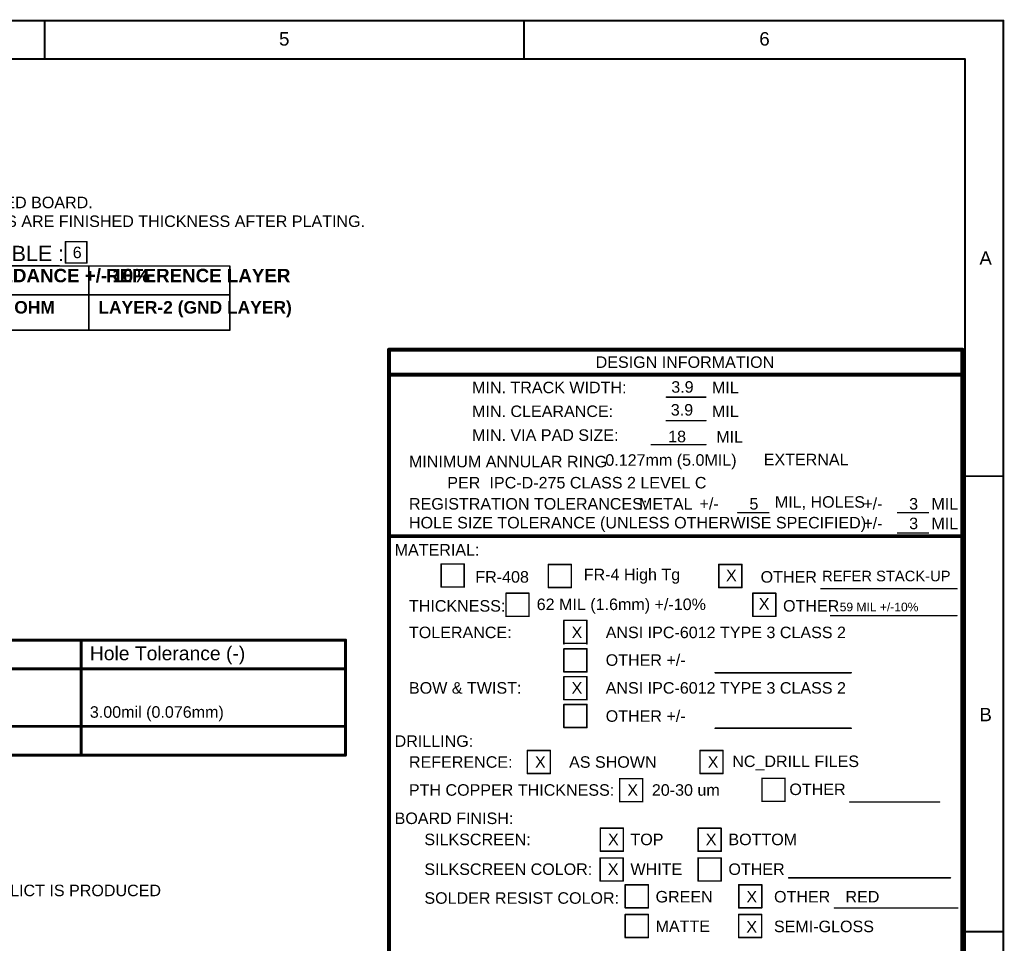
# Model space of a CAD drawing. Header units: inches. Extents: x -2.3 to 12.7, y -2.8 to 6.7.
# Tile 171 of 171: x 7.5 to 12.7, y 1.9 to 6.7. Entities that reach past the tile are written whole.
import ezdxf

# ---------------------------------------------------------------- set-up
doc = ezdxf.new("R2010")
doc.units = ezdxf.units.IN
doc.header["$MEASUREMENT"] = 0
for name, color, linetype in [('Drill Drawing', 1, 'Continuous'), ('M10 Fab Notes', 56, 'Continuous'), ('M12 Stackup', 56, 'Continuous')]:
    doc.layers.add(name, color=color, linetype=linetype)
doc.styles.add('Arial', font='txt', dxfattribs={"height": 0.2})
doc.styles.add('Arial_Bold', font='txt', dxfattribs={"height": 0.2})

msp = doc.modelspace()

# ---------------------------------------------------------------- linework, layer by layer
at = {"layer": 'Drill Drawing'}
for points in [[(-1.8977, 3.4438, 0.015, 0.015, 0), (9.2332, 3.4438, 0.015, 0.015, 0)], [(7.8546, 2.8438, 0.015, 0.015, 0), (7.8546, 3.4438, 0.015, 0.015, 0)], [(9.2332, 2.8438, 0.015, 0.015, 0), (9.2332, 3.4438, 0.015, 0.015, 0)], [(-1.8977, 3.2938, 0.015, 0.015, 0), (9.2332, 3.2938, 0.015, 0.015, 0)], [(-1.8977, 2.9938, 0.015, 0.015, 0), (9.2332, 2.9938, 0.015, 0.015, 0)], [(-1.8977, 2.8438, 0.015, 0.015, 0), (9.2332, 2.8438, 0.015, 0.015, 0)]]:
    msp.add_lwpolyline(points, format="xyseb", dxfattribs=at)
for points in [[(7.8508, 3.4438, 0.0075, 0.0075, 1), (7.8583, 3.4438, 0.0075, 0.0075, 1)], [(9.2294, 3.4438, 0.0075, 0.0075, 1), (9.2369, 3.4438, 0.0075, 0.0075, 1)], [(9.2294, 3.4438, 0.0075, 0.0075, 1), (9.2369, 3.4438, 0.0075, 0.0075, 1)], [(9.2294, 3.2938, 0.0075, 0.0075, 1), (9.2369, 3.2938, 0.0075, 0.0075, 1)], [(9.2294, 2.9938, 0.0075, 0.0075, 1), (9.2369, 2.9938, 0.0075, 0.0075, 1)], [(7.8508, 2.8438, 0.0075, 0.0075, 1), (7.8583, 2.8438, 0.0075, 0.0075, 1)], [(9.2294, 2.8438, 0.0075, 0.0075, 1), (9.2369, 2.8438, 0.0075, 0.0075, 1)], [(9.2294, 2.8438, 0.0075, 0.0075, 1), (9.2369, 2.8438, 0.0075, 0.0075, 1)]]:
    msp.add_lwpolyline(points, format="xyseb", close=True, dxfattribs=at)
at = {"layer": 'M10 Fab Notes'}
for points in [[(-2.3358, 6.6734, 0.01, 0.01, 0), (12.6642, 6.6734, 0.01, 0.01, 0)], [(7.6642, 6.4734, 0.01, 0.01, 0), (7.6642, 6.6734, 0.01, 0.01, 0)], [(10.1642, 6.4734, 0.01, 0.01, 0), (10.1642, 6.6734, 0.01, 0.01, 0)], [(12.6642, -2.8266, 0.01, 0.01, 0), (12.6642, 6.6734, 0.01, 0.01, 0)], [(-2.1358, 6.4734, 0.01, 0.01, 0), (12.4642, 6.4734, 0.01, 0.01, 0)], [(12.4642, -2.6266, 0.01, 0.01, 0), (12.4642, 6.4734, 0.01, 0.01, 0)], [(9.4597, 4.9581, 0.02, 0.02, 0), (12.4507, 4.9581, 0.02, 0.02, 0)], [(9.4597, -0.6221, 0.02, 0.02, 0), (9.4597, 4.9581, 0.02, 0.02, 0)], [(12.4507, -0.6221, 0.02, 0.02, 0), (12.4507, 4.9581, 0.02, 0.02, 0)], [(9.4597, 4.828, 0.02, 0.02, 0), (12.4507, 4.828, 0.02, 0.02, 0)], [(10.9067, 4.7108, 0.008, 0.008, 0), (11.1121, 4.7108, 0.008, 0.008, 0)], [(10.9067, 4.5877, 0.008, 0.008, 0), (11.1121, 4.5877, 0.008, 0.008, 0)], [(10.8281, 4.4626, 0.008, 0.008, 0), (11.1121, 4.4626, 0.008, 0.008, 0)], [(12.4642, 4.2984, 0.01, 0.01, 0), (12.6642, 4.2984, 0.01, 0.01, 0)], [(11.2797, 4.1081, 0.008, 0.008, 0), (11.4401, 4.1081, 0.008, 0.008, 0)], [(12.1127, 4.1081, 0.008, 0.008, 0), (12.2731, 4.1081, 0.008, 0.008, 0)], [(12.1127, 4.002, 0.008, 0.008, 0), (12.2731, 4.002, 0.008, 0.008, 0)], [(9.4597, 3.9853, 0.02, 0.02, 0), (12.4512, 3.9853, 0.02, 0.02, 0)], [(9.7322, 3.8402, 0.008, 0.008, 0), (9.8522, 3.8402, 0.008, 0.008, 0)], [(9.7322, 3.7202, 0.008, 0.008, 0), (9.7322, 3.8402, 0.008, 0.008, 0)], [(9.8522, 3.7202, 0.008, 0.008, 0), (9.8522, 3.8402, 0.008, 0.008, 0)], [(10.2912, 3.8379, 0.008, 0.008, 0), (10.4112, 3.8379, 0.008, 0.008, 0)], [(10.2912, 3.7179, 0.008, 0.008, 0), (10.2912, 3.8379, 0.008, 0.008, 0)], [(10.4112, 3.7179, 0.008, 0.008, 0), (10.4112, 3.8379, 0.008, 0.008, 0)], [(11.1802, 3.8379, 0.008, 0.008, 0), (11.3002, 3.8379, 0.008, 0.008, 0)], [(11.1802, 3.7179, 0.008, 0.008, 0), (11.1802, 3.8379, 0.008, 0.008, 0)], [(11.3002, 3.7179, 0.008, 0.008, 0), (11.3002, 3.8379, 0.008, 0.008, 0)], [(9.7322, 3.7202, 0.008, 0.008, 0), (9.8522, 3.7202, 0.008, 0.008, 0)], [(10.2912, 3.7179, 0.008, 0.008, 0), (10.4112, 3.7179, 0.008, 0.008, 0)], [(11.1802, 3.7179, 0.008, 0.008, 0), (11.3002, 3.7179, 0.008, 0.008, 0)], [(11.7132, 3.7116, 0.008, 0.008, 0), (12.4222, 3.7116, 0.008, 0.008, 0)], [(10.0702, 3.6879, 0.008, 0.008, 0), (10.1902, 3.6879, 0.008, 0.008, 0)], [(10.0702, 3.5679, 0.008, 0.008, 0), (10.0702, 3.6879, 0.008, 0.008, 0)], [(10.1902, 3.5679, 0.008, 0.008, 0), (10.1902, 3.6879, 0.008, 0.008, 0)], [(11.3572, 3.6879, 0.008, 0.008, 0), (11.4772, 3.6879, 0.008, 0.008, 0)], [(11.3572, 3.5679, 0.008, 0.008, 0), (11.3572, 3.6879, 0.008, 0.008, 0)], [(11.4772, 3.5679, 0.008, 0.008, 0), (11.4772, 3.6879, 0.008, 0.008, 0)], [(10.0702, 3.5679, 0.008, 0.008, 0), (10.1902, 3.5679, 0.008, 0.008, 0)], [(10.3722, 3.5467, 0.008, 0.008, 0), (10.4922, 3.5467, 0.008, 0.008, 0)], [(10.3722, 3.4238, 0.008, 0.008, 0), (10.3722, 3.5438, 0.008, 0.008, 0)], [(10.4922, 3.4238, 0.008, 0.008, 0), (10.4922, 3.5438, 0.008, 0.008, 0)], [(11.3572, 3.5679, 0.008, 0.008, 0), (11.4772, 3.5679, 0.008, 0.008, 0)], [(11.7632, 3.5713, 0.008, 0.008, 0), (12.4217, 3.5713, 0.008, 0.008, 0)], [(10.3722, 3.4267, 0.008, 0.008, 0), (10.4922, 3.4267, 0.008, 0.008, 0)], [(10.3722, 3.3979, 0.008, 0.008, 0), (10.4922, 3.3979, 0.008, 0.008, 0)], [(10.3722, 3.2779, 0.008, 0.008, 0), (10.3722, 3.3979, 0.008, 0.008, 0)], [(10.4922, 3.2779, 0.008, 0.008, 0), (10.4922, 3.3979, 0.008, 0.008, 0)], [(10.3722, 3.2779, 0.008, 0.008, 0), (10.4922, 3.2779, 0.008, 0.008, 0)], [(10.3722, 3.2529, 0.008, 0.008, 0), (10.4922, 3.2529, 0.008, 0.008, 0)], [(10.3722, 3.1329, 0.008, 0.008, 0), (10.3722, 3.2529, 0.008, 0.008, 0)], [(10.4922, 3.1329, 0.008, 0.008, 0), (10.4922, 3.2529, 0.008, 0.008, 0)], [(11.1612, 3.2735, 0.008, 0.008, 0), (11.8702, 3.2735, 0.008, 0.008, 0)], [(10.3722, 3.1329, 0.008, 0.008, 0), (10.4922, 3.1329, 0.008, 0.008, 0)], [(10.3722, 3.1079, 0.008, 0.008, 0), (10.4922, 3.1079, 0.008, 0.008, 0)], [(10.3722, 2.9879, 0.008, 0.008, 0), (10.3722, 3.1079, 0.008, 0.008, 0)], [(10.4922, 2.9879, 0.008, 0.008, 0), (10.4922, 3.1079, 0.008, 0.008, 0)], [(10.3722, 2.9879, 0.008, 0.008, 0), (10.4922, 2.9879, 0.008, 0.008, 0)], [(11.1612, 2.9841, 0.008, 0.008, 0), (11.8702, 2.9841, 0.008, 0.008, 0)], [(10.1812, 2.8679, 0.008, 0.008, 0), (10.3012, 2.8679, 0.008, 0.008, 0)], [(10.1812, 2.7479, 0.008, 0.008, 0), (10.1812, 2.8679, 0.008, 0.008, 0)], [(10.3012, 2.7479, 0.008, 0.008, 0), (10.3012, 2.8679, 0.008, 0.008, 0)], [(11.0822, 2.8679, 0.008, 0.008, 0), (11.2022, 2.8679, 0.008, 0.008, 0)], [(11.0822, 2.7479, 0.008, 0.008, 0), (11.0822, 2.8679, 0.008, 0.008, 0)], [(11.2022, 2.7479, 0.008, 0.008, 0), (11.2022, 2.8679, 0.008, 0.008, 0)], [(10.1812, 2.7479, 0.008, 0.008, 0), (10.3012, 2.7479, 0.008, 0.008, 0)], [(10.6629, 2.7212, 0.008, 0.008, 0), (10.7829, 2.7212, 0.008, 0.008, 0)], [(10.6629, 2.6012, 0.008, 0.008, 0), (10.6629, 2.7212, 0.008, 0.008, 0)], [(10.7829, 2.6012, 0.008, 0.008, 0), (10.7829, 2.7212, 0.008, 0.008, 0)], [(11.0822, 2.7479, 0.008, 0.008, 0), (11.2022, 2.7479, 0.008, 0.008, 0)], [(11.4052, 2.7229, 0.008, 0.008, 0), (11.5252, 2.7229, 0.008, 0.008, 0)], [(11.4052, 2.6029, 0.008, 0.008, 0), (11.4052, 2.7229, 0.008, 0.008, 0)], [(11.5252, 2.6029, 0.008, 0.008, 0), (11.5252, 2.7229, 0.008, 0.008, 0)], [(10.6629, 2.6012, 0.008, 0.008, 0), (10.7829, 2.6012, 0.008, 0.008, 0)], [(11.4052, 2.6029, 0.008, 0.008, 0), (11.5252, 2.6029, 0.008, 0.008, 0)], [(11.8632, 2.5996, 0.008, 0.008, 0), (12.3312, 2.5996, 0.008, 0.008, 0)], [(10.5622, 2.4629, 0.008, 0.008, 0), (10.6822, 2.4629, 0.008, 0.008, 0)], [(10.5622, 2.3429, 0.008, 0.008, 0), (10.5622, 2.4629, 0.008, 0.008, 0)], [(10.6822, 2.3429, 0.008, 0.008, 0), (10.6822, 2.4629, 0.008, 0.008, 0)], [(11.0722, 2.4629, 0.008, 0.008, 0), (11.1922, 2.4629, 0.008, 0.008, 0)], [(11.0722, 2.3429, 0.008, 0.008, 0), (11.0722, 2.4629, 0.008, 0.008, 0)], [(11.1922, 2.3429, 0.008, 0.008, 0), (11.1922, 2.4629, 0.008, 0.008, 0)], [(10.5612, 2.3079, 0.008, 0.008, 0), (10.6812, 2.3079, 0.008, 0.008, 0)], [(10.5612, 2.1879, 0.008, 0.008, 0), (10.5612, 2.3079, 0.008, 0.008, 0)], [(10.5622, 2.3429, 0.008, 0.008, 0), (10.6822, 2.3429, 0.008, 0.008, 0)], [(10.6812, 2.1879, 0.008, 0.008, 0), (10.6812, 2.3079, 0.008, 0.008, 0)], [(11.0722, 2.3429, 0.008, 0.008, 0), (11.1922, 2.3429, 0.008, 0.008, 0)], [(11.0722, 2.3079, 0.008, 0.008, 0), (11.1922, 2.3079, 0.008, 0.008, 0)], [(11.0722, 2.1879, 0.008, 0.008, 0), (11.0722, 2.3079, 0.008, 0.008, 0)], [(11.1922, 2.1879, 0.008, 0.008, 0), (11.1922, 2.3079, 0.008, 0.008, 0)], [(10.5612, 2.1879, 0.008, 0.008, 0), (10.6812, 2.1879, 0.008, 0.008, 0)], [(10.6922, 2.1679, 0.008, 0.008, 0), (10.8122, 2.1679, 0.008, 0.008, 0)], [(10.6922, 2.0479, 0.008, 0.008, 0), (10.6922, 2.1679, 0.008, 0.008, 0)], [(10.8122, 2.0479, 0.008, 0.008, 0), (10.8122, 2.1679, 0.008, 0.008, 0)], [(11.0722, 2.1879, 0.008, 0.008, 0), (11.1922, 2.1879, 0.008, 0.008, 0)], [(11.2842, 2.1679, 0.008, 0.008, 0), (11.4042, 2.1679, 0.008, 0.008, 0)], [(11.2842, 2.0479, 0.008, 0.008, 0), (11.2842, 2.1679, 0.008, 0.008, 0)], [(11.4042, 2.0479, 0.008, 0.008, 0), (11.4042, 2.1679, 0.008, 0.008, 0)], [(11.5452, 2.2042, 0.008, 0.008, 0), (12.3882, 2.2042, 0.008, 0.008, 0)], [(10.6922, 2.0479, 0.008, 0.008, 0), (10.8122, 2.0479, 0.008, 0.008, 0)], [(10.6922, 2.0129, 0.008, 0.008, 0), (10.8122, 2.0129, 0.008, 0.008, 0)], [(10.6922, 1.8929, 0.008, 0.008, 0), (10.6922, 2.0129, 0.008, 0.008, 0)], [(10.8122, 1.8929, 0.008, 0.008, 0), (10.8122, 2.0129, 0.008, 0.008, 0)], [(11.2837, 2.0129, 0.008, 0.008, 0), (11.4037, 2.0129, 0.008, 0.008, 0)], [(11.2837, 1.8929, 0.008, 0.008, 0), (11.2837, 2.0129, 0.008, 0.008, 0)], [(11.2842, 2.0479, 0.008, 0.008, 0), (11.4042, 2.0479, 0.008, 0.008, 0)], [(11.4037, 1.8929, 0.008, 0.008, 0), (11.4037, 2.0129, 0.008, 0.008, 0)], [(11.7832, 2.0469, 0.008, 0.008, 0), (12.4262, 2.0469, 0.008, 0.008, 0)], [(12.4642, 1.9234, 0.01, 0.01, 0), (12.6642, 1.9234, 0.01, 0.01, 0)], [(10.6922, 1.8929, 0.008, 0.008, 0), (10.8122, 1.8929, 0.008, 0.008, 0)], [(11.2837, 1.8929, 0.008, 0.008, 0), (11.4037, 1.8929, 0.008, 0.008, 0)]]:
    msp.add_lwpolyline(points, format="xyseb", dxfattribs=at)
for points in [[(7.6617, 6.6734, 0.005, 0.005, 1), (7.6667, 6.6734, 0.005, 0.005, 1)], [(10.1617, 6.6734, 0.005, 0.005, 1), (10.1667, 6.6734, 0.005, 0.005, 1)], [(12.6617, 6.6734, 0.005, 0.005, 1), (12.6667, 6.6734, 0.005, 0.005, 1)], [(12.6617, 6.6734, 0.005, 0.005, 1), (12.6667, 6.6734, 0.005, 0.005, 1)], [(7.6617, 6.4734, 0.005, 0.005, 1), (7.6667, 6.4734, 0.005, 0.005, 1)], [(10.1617, 6.4734, 0.005, 0.005, 1), (10.1667, 6.4734, 0.005, 0.005, 1)], [(12.4617, 6.4734, 0.005, 0.005, 1), (12.4667, 6.4734, 0.005, 0.005, 1)], [(12.4617, 6.4734, 0.005, 0.005, 1), (12.4667, 6.4734, 0.005, 0.005, 1)], [(9.4547, 4.9581, 0.01, 0.01, 1), (9.4647, 4.9581, 0.01, 0.01, 1)], [(9.4547, 4.9581, 0.01, 0.01, 1), (9.4647, 4.9581, 0.01, 0.01, 1)], [(12.4457, 4.9581, 0.01, 0.01, 1), (12.4557, 4.9581, 0.01, 0.01, 1)], [(12.4457, 4.9581, 0.01, 0.01, 1), (12.4557, 4.9581, 0.01, 0.01, 1)], [(9.4547, 4.828, 0.01, 0.01, 1), (9.4647, 4.828, 0.01, 0.01, 1)], [(12.4457, 4.828, 0.01, 0.01, 1), (12.4557, 4.828, 0.01, 0.01, 1)], [(10.9047, 4.7108, 0.004, 0.004, 1), (10.9087, 4.7108, 0.004, 0.004, 1)], [(11.1101, 4.7108, 0.004, 0.004, 1), (11.1141, 4.7108, 0.004, 0.004, 1)], [(10.9047, 4.5877, 0.004, 0.004, 1), (10.9087, 4.5877, 0.004, 0.004, 1)], [(11.1101, 4.5877, 0.004, 0.004, 1), (11.1141, 4.5877, 0.004, 0.004, 1)], [(10.8261, 4.4626, 0.004, 0.004, 1), (10.8301, 4.4626, 0.004, 0.004, 1)], [(11.1101, 4.4626, 0.004, 0.004, 1), (11.1141, 4.4626, 0.004, 0.004, 1)], [(12.4617, 4.2984, 0.005, 0.005, 1), (12.4667, 4.2984, 0.005, 0.005, 1)], [(12.6617, 4.2984, 0.005, 0.005, 1), (12.6667, 4.2984, 0.005, 0.005, 1)], [(11.2777, 4.1081, 0.004, 0.004, 1), (11.2817, 4.1081, 0.004, 0.004, 1)], [(11.4381, 4.1081, 0.004, 0.004, 1), (11.4421, 4.1081, 0.004, 0.004, 1)], [(12.1107, 4.1081, 0.004, 0.004, 1), (12.1147, 4.1081, 0.004, 0.004, 1)], [(12.2711, 4.1081, 0.004, 0.004, 1), (12.2751, 4.1081, 0.004, 0.004, 1)], [(12.1107, 4.002, 0.004, 0.004, 1), (12.1147, 4.002, 0.004, 0.004, 1)], [(12.2711, 4.002, 0.004, 0.004, 1), (12.2751, 4.002, 0.004, 0.004, 1)], [(9.4547, 3.9853, 0.01, 0.01, 1), (9.4647, 3.9853, 0.01, 0.01, 1)], [(12.4462, 3.9853, 0.01, 0.01, 1), (12.4562, 3.9853, 0.01, 0.01, 1)], [(9.7302, 3.8402, 0.004, 0.004, 1), (9.7342, 3.8402, 0.004, 0.004, 1)], [(9.7302, 3.8402, 0.004, 0.004, 1), (9.7342, 3.8402, 0.004, 0.004, 1)], [(9.8502, 3.8402, 0.004, 0.004, 1), (9.8542, 3.8402, 0.004, 0.004, 1)], [(9.8502, 3.8402, 0.004, 0.004, 1), (9.8542, 3.8402, 0.004, 0.004, 1)], [(10.2892, 3.8379, 0.004, 0.004, 1), (10.2932, 3.8379, 0.004, 0.004, 1)], [(10.2892, 3.8379, 0.004, 0.004, 1), (10.2932, 3.8379, 0.004, 0.004, 1)], [(10.4092, 3.8379, 0.004, 0.004, 1), (10.4132, 3.8379, 0.004, 0.004, 1)], [(10.4092, 3.8379, 0.004, 0.004, 1), (10.4132, 3.8379, 0.004, 0.004, 1)], [(11.1782, 3.8379, 0.004, 0.004, 1), (11.1822, 3.8379, 0.004, 0.004, 1)], [(11.1782, 3.8379, 0.004, 0.004, 1), (11.1822, 3.8379, 0.004, 0.004, 1)], [(11.2982, 3.8379, 0.004, 0.004, 1), (11.3022, 3.8379, 0.004, 0.004, 1)], [(11.2982, 3.8379, 0.004, 0.004, 1), (11.3022, 3.8379, 0.004, 0.004, 1)], [(9.7302, 3.7202, 0.004, 0.004, 1), (9.7342, 3.7202, 0.004, 0.004, 1)], [(9.7302, 3.7202, 0.004, 0.004, 1), (9.7342, 3.7202, 0.004, 0.004, 1)], [(9.8502, 3.7202, 0.004, 0.004, 1), (9.8542, 3.7202, 0.004, 0.004, 1)], [(9.8502, 3.7202, 0.004, 0.004, 1), (9.8542, 3.7202, 0.004, 0.004, 1)], [(10.2892, 3.7179, 0.004, 0.004, 1), (10.2932, 3.7179, 0.004, 0.004, 1)], [(10.2892, 3.7179, 0.004, 0.004, 1), (10.2932, 3.7179, 0.004, 0.004, 1)], [(10.4092, 3.7179, 0.004, 0.004, 1), (10.4132, 3.7179, 0.004, 0.004, 1)], [(10.4092, 3.7179, 0.004, 0.004, 1), (10.4132, 3.7179, 0.004, 0.004, 1)], [(11.1782, 3.7179, 0.004, 0.004, 1), (11.1822, 3.7179, 0.004, 0.004, 1)], [(11.1782, 3.7179, 0.004, 0.004, 1), (11.1822, 3.7179, 0.004, 0.004, 1)], [(11.2982, 3.7179, 0.004, 0.004, 1), (11.3022, 3.7179, 0.004, 0.004, 1)], [(11.2982, 3.7179, 0.004, 0.004, 1), (11.3022, 3.7179, 0.004, 0.004, 1)], [(11.7112, 3.7116, 0.004, 0.004, 1), (11.7152, 3.7116, 0.004, 0.004, 1)], [(12.4202, 3.7116, 0.004, 0.004, 1), (12.4242, 3.7116, 0.004, 0.004, 1)], [(10.0682, 3.6879, 0.004, 0.004, 1), (10.0722, 3.6879, 0.004, 0.004, 1)], [(10.0682, 3.6879, 0.004, 0.004, 1), (10.0722, 3.6879, 0.004, 0.004, 1)], [(10.1882, 3.6879, 0.004, 0.004, 1), (10.1922, 3.6879, 0.004, 0.004, 1)], [(10.1882, 3.6879, 0.004, 0.004, 1), (10.1922, 3.6879, 0.004, 0.004, 1)], [(11.3552, 3.6879, 0.004, 0.004, 1), (11.3592, 3.6879, 0.004, 0.004, 1)], [(11.3552, 3.6879, 0.004, 0.004, 1), (11.3592, 3.6879, 0.004, 0.004, 1)], [(11.4752, 3.6879, 0.004, 0.004, 1), (11.4792, 3.6879, 0.004, 0.004, 1)], [(11.4752, 3.6879, 0.004, 0.004, 1), (11.4792, 3.6879, 0.004, 0.004, 1)], [(10.0682, 3.5679, 0.004, 0.004, 1), (10.0722, 3.5679, 0.004, 0.004, 1)], [(10.0682, 3.5679, 0.004, 0.004, 1), (10.0722, 3.5679, 0.004, 0.004, 1)], [(10.1882, 3.5679, 0.004, 0.004, 1), (10.1922, 3.5679, 0.004, 0.004, 1)], [(10.1882, 3.5679, 0.004, 0.004, 1), (10.1922, 3.5679, 0.004, 0.004, 1)], [(10.3702, 3.5467, 0.004, 0.004, 1), (10.3742, 3.5467, 0.004, 0.004, 1)], [(10.3702, 3.5438, 0.004, 0.004, 1), (10.3742, 3.5438, 0.004, 0.004, 1)], [(10.4902, 3.5467, 0.004, 0.004, 1), (10.4942, 3.5467, 0.004, 0.004, 1)], [(10.4902, 3.5438, 0.004, 0.004, 1), (10.4942, 3.5438, 0.004, 0.004, 1)], [(11.3552, 3.5679, 0.004, 0.004, 1), (11.3592, 3.5679, 0.004, 0.004, 1)], [(11.3552, 3.5679, 0.004, 0.004, 1), (11.3592, 3.5679, 0.004, 0.004, 1)], [(11.4752, 3.5679, 0.004, 0.004, 1), (11.4792, 3.5679, 0.004, 0.004, 1)], [(11.4752, 3.5679, 0.004, 0.004, 1), (11.4792, 3.5679, 0.004, 0.004, 1)], [(11.7612, 3.5713, 0.004, 0.004, 1), (11.7652, 3.5713, 0.004, 0.004, 1)], [(12.4197, 3.5713, 0.004, 0.004, 1), (12.4237, 3.5713, 0.004, 0.004, 1)], [(10.3702, 3.4267, 0.004, 0.004, 1), (10.3742, 3.4267, 0.004, 0.004, 1)], [(10.3702, 3.4238, 0.004, 0.004, 1), (10.3742, 3.4238, 0.004, 0.004, 1)], [(10.3702, 3.3979, 0.004, 0.004, 1), (10.3742, 3.3979, 0.004, 0.004, 1)], [(10.3702, 3.3979, 0.004, 0.004, 1), (10.3742, 3.3979, 0.004, 0.004, 1)], [(10.4902, 3.4267, 0.004, 0.004, 1), (10.4942, 3.4267, 0.004, 0.004, 1)], [(10.4902, 3.4238, 0.004, 0.004, 1), (10.4942, 3.4238, 0.004, 0.004, 1)], [(10.4902, 3.3979, 0.004, 0.004, 1), (10.4942, 3.3979, 0.004, 0.004, 1)], [(10.4902, 3.3979, 0.004, 0.004, 1), (10.4942, 3.3979, 0.004, 0.004, 1)], [(10.3702, 3.2779, 0.004, 0.004, 1), (10.3742, 3.2779, 0.004, 0.004, 1)], [(10.3702, 3.2779, 0.004, 0.004, 1), (10.3742, 3.2779, 0.004, 0.004, 1)], [(10.3702, 3.2529, 0.004, 0.004, 1), (10.3742, 3.2529, 0.004, 0.004, 1)], [(10.3702, 3.2529, 0.004, 0.004, 1), (10.3742, 3.2529, 0.004, 0.004, 1)], [(10.4902, 3.2779, 0.004, 0.004, 1), (10.4942, 3.2779, 0.004, 0.004, 1)], [(10.4902, 3.2779, 0.004, 0.004, 1), (10.4942, 3.2779, 0.004, 0.004, 1)], [(10.4902, 3.2529, 0.004, 0.004, 1), (10.4942, 3.2529, 0.004, 0.004, 1)], [(10.4902, 3.2529, 0.004, 0.004, 1), (10.4942, 3.2529, 0.004, 0.004, 1)], [(11.1592, 3.2735, 0.004, 0.004, 1), (11.1632, 3.2735, 0.004, 0.004, 1)], [(11.8682, 3.2735, 0.004, 0.004, 1), (11.8722, 3.2735, 0.004, 0.004, 1)], [(10.3702, 3.1329, 0.004, 0.004, 1), (10.3742, 3.1329, 0.004, 0.004, 1)], [(10.3702, 3.1329, 0.004, 0.004, 1), (10.3742, 3.1329, 0.004, 0.004, 1)], [(10.4902, 3.1329, 0.004, 0.004, 1), (10.4942, 3.1329, 0.004, 0.004, 1)], [(10.4902, 3.1329, 0.004, 0.004, 1), (10.4942, 3.1329, 0.004, 0.004, 1)], [(10.3702, 3.1079, 0.004, 0.004, 1), (10.3742, 3.1079, 0.004, 0.004, 1)], [(10.3702, 3.1079, 0.004, 0.004, 1), (10.3742, 3.1079, 0.004, 0.004, 1)], [(10.4902, 3.1079, 0.004, 0.004, 1), (10.4942, 3.1079, 0.004, 0.004, 1)], [(10.4902, 3.1079, 0.004, 0.004, 1), (10.4942, 3.1079, 0.004, 0.004, 1)], [(10.3702, 2.9879, 0.004, 0.004, 1), (10.3742, 2.9879, 0.004, 0.004, 1)], [(10.3702, 2.9879, 0.004, 0.004, 1), (10.3742, 2.9879, 0.004, 0.004, 1)], [(10.4902, 2.9879, 0.004, 0.004, 1), (10.4942, 2.9879, 0.004, 0.004, 1)], [(10.4902, 2.9879, 0.004, 0.004, 1), (10.4942, 2.9879, 0.004, 0.004, 1)], [(11.1592, 2.9841, 0.004, 0.004, 1), (11.1632, 2.9841, 0.004, 0.004, 1)], [(11.8682, 2.9841, 0.004, 0.004, 1), (11.8722, 2.9841, 0.004, 0.004, 1)], [(10.1792, 2.8679, 0.004, 0.004, 1), (10.1832, 2.8679, 0.004, 0.004, 1)], [(10.1792, 2.8679, 0.004, 0.004, 1), (10.1832, 2.8679, 0.004, 0.004, 1)], [(10.2992, 2.8679, 0.004, 0.004, 1), (10.3032, 2.8679, 0.004, 0.004, 1)], [(10.2992, 2.8679, 0.004, 0.004, 1), (10.3032, 2.8679, 0.004, 0.004, 1)], [(11.0802, 2.8679, 0.004, 0.004, 1), (11.0842, 2.8679, 0.004, 0.004, 1)], [(11.0802, 2.8679, 0.004, 0.004, 1), (11.0842, 2.8679, 0.004, 0.004, 1)], [(11.2002, 2.8679, 0.004, 0.004, 1), (11.2042, 2.8679, 0.004, 0.004, 1)], [(11.2002, 2.8679, 0.004, 0.004, 1), (11.2042, 2.8679, 0.004, 0.004, 1)], [(10.1792, 2.7479, 0.004, 0.004, 1), (10.1832, 2.7479, 0.004, 0.004, 1)], [(10.1792, 2.7479, 0.004, 0.004, 1), (10.1832, 2.7479, 0.004, 0.004, 1)], [(10.2992, 2.7479, 0.004, 0.004, 1), (10.3032, 2.7479, 0.004, 0.004, 1)], [(10.2992, 2.7479, 0.004, 0.004, 1), (10.3032, 2.7479, 0.004, 0.004, 1)], [(10.6609, 2.7212, 0.004, 0.004, 1), (10.6649, 2.7212, 0.004, 0.004, 1)], [(10.6609, 2.7212, 0.004, 0.004, 1), (10.6649, 2.7212, 0.004, 0.004, 1)], [(10.7809, 2.7212, 0.004, 0.004, 1), (10.7849, 2.7212, 0.004, 0.004, 1)], [(10.7809, 2.7212, 0.004, 0.004, 1), (10.7849, 2.7212, 0.004, 0.004, 1)], [(11.0802, 2.7479, 0.004, 0.004, 1), (11.0842, 2.7479, 0.004, 0.004, 1)], [(11.0802, 2.7479, 0.004, 0.004, 1), (11.0842, 2.7479, 0.004, 0.004, 1)], [(11.2002, 2.7479, 0.004, 0.004, 1), (11.2042, 2.7479, 0.004, 0.004, 1)], [(11.2002, 2.7479, 0.004, 0.004, 1), (11.2042, 2.7479, 0.004, 0.004, 1)], [(11.4032, 2.7229, 0.004, 0.004, 1), (11.4072, 2.7229, 0.004, 0.004, 1)], [(11.4032, 2.7229, 0.004, 0.004, 1), (11.4072, 2.7229, 0.004, 0.004, 1)], [(11.5232, 2.7229, 0.004, 0.004, 1), (11.5272, 2.7229, 0.004, 0.004, 1)], [(11.5232, 2.7229, 0.004, 0.004, 1), (11.5272, 2.7229, 0.004, 0.004, 1)], [(10.6609, 2.6012, 0.004, 0.004, 1), (10.6649, 2.6012, 0.004, 0.004, 1)], [(10.6609, 2.6012, 0.004, 0.004, 1), (10.6649, 2.6012, 0.004, 0.004, 1)], [(10.7809, 2.6012, 0.004, 0.004, 1), (10.7849, 2.6012, 0.004, 0.004, 1)], [(10.7809, 2.6012, 0.004, 0.004, 1), (10.7849, 2.6012, 0.004, 0.004, 1)], [(11.4032, 2.6029, 0.004, 0.004, 1), (11.4072, 2.6029, 0.004, 0.004, 1)], [(11.4032, 2.6029, 0.004, 0.004, 1), (11.4072, 2.6029, 0.004, 0.004, 1)], [(11.5232, 2.6029, 0.004, 0.004, 1), (11.5272, 2.6029, 0.004, 0.004, 1)], [(11.5232, 2.6029, 0.004, 0.004, 1), (11.5272, 2.6029, 0.004, 0.004, 1)], [(11.8612, 2.5996, 0.004, 0.004, 1), (11.8652, 2.5996, 0.004, 0.004, 1)], [(12.3292, 2.5996, 0.004, 0.004, 1), (12.3332, 2.5996, 0.004, 0.004, 1)], [(10.5602, 2.4629, 0.004, 0.004, 1), (10.5642, 2.4629, 0.004, 0.004, 1)], [(10.5602, 2.4629, 0.004, 0.004, 1), (10.5642, 2.4629, 0.004, 0.004, 1)], [(10.6802, 2.4629, 0.004, 0.004, 1), (10.6842, 2.4629, 0.004, 0.004, 1)], [(10.6802, 2.4629, 0.004, 0.004, 1), (10.6842, 2.4629, 0.004, 0.004, 1)], [(11.0702, 2.4629, 0.004, 0.004, 1), (11.0742, 2.4629, 0.004, 0.004, 1)], [(11.0702, 2.4629, 0.004, 0.004, 1), (11.0742, 2.4629, 0.004, 0.004, 1)], [(11.1902, 2.4629, 0.004, 0.004, 1), (11.1942, 2.4629, 0.004, 0.004, 1)], [(11.1902, 2.4629, 0.004, 0.004, 1), (11.1942, 2.4629, 0.004, 0.004, 1)], [(10.5592, 2.3079, 0.004, 0.004, 1), (10.5632, 2.3079, 0.004, 0.004, 1)], [(10.5592, 2.3079, 0.004, 0.004, 1), (10.5632, 2.3079, 0.004, 0.004, 1)], [(10.5602, 2.3429, 0.004, 0.004, 1), (10.5642, 2.3429, 0.004, 0.004, 1)], [(10.5602, 2.3429, 0.004, 0.004, 1), (10.5642, 2.3429, 0.004, 0.004, 1)], [(10.6792, 2.3079, 0.004, 0.004, 1), (10.6832, 2.3079, 0.004, 0.004, 1)], [(10.6792, 2.3079, 0.004, 0.004, 1), (10.6832, 2.3079, 0.004, 0.004, 1)], [(10.6802, 2.3429, 0.004, 0.004, 1), (10.6842, 2.3429, 0.004, 0.004, 1)], [(10.6802, 2.3429, 0.004, 0.004, 1), (10.6842, 2.3429, 0.004, 0.004, 1)], [(11.0702, 2.3429, 0.004, 0.004, 1), (11.0742, 2.3429, 0.004, 0.004, 1)], [(11.0702, 2.3429, 0.004, 0.004, 1), (11.0742, 2.3429, 0.004, 0.004, 1)], [(11.0702, 2.3079, 0.004, 0.004, 1), (11.0742, 2.3079, 0.004, 0.004, 1)], [(11.0702, 2.3079, 0.004, 0.004, 1), (11.0742, 2.3079, 0.004, 0.004, 1)], [(11.1902, 2.3429, 0.004, 0.004, 1), (11.1942, 2.3429, 0.004, 0.004, 1)], [(11.1902, 2.3429, 0.004, 0.004, 1), (11.1942, 2.3429, 0.004, 0.004, 1)], [(11.1902, 2.3079, 0.004, 0.004, 1), (11.1942, 2.3079, 0.004, 0.004, 1)], [(11.1902, 2.3079, 0.004, 0.004, 1), (11.1942, 2.3079, 0.004, 0.004, 1)], [(10.5592, 2.1879, 0.004, 0.004, 1), (10.5632, 2.1879, 0.004, 0.004, 1)], [(10.5592, 2.1879, 0.004, 0.004, 1), (10.5632, 2.1879, 0.004, 0.004, 1)], [(10.6792, 2.1879, 0.004, 0.004, 1), (10.6832, 2.1879, 0.004, 0.004, 1)], [(10.6792, 2.1879, 0.004, 0.004, 1), (10.6832, 2.1879, 0.004, 0.004, 1)], [(10.6902, 2.1679, 0.004, 0.004, 1), (10.6942, 2.1679, 0.004, 0.004, 1)], [(10.6902, 2.1679, 0.004, 0.004, 1), (10.6942, 2.1679, 0.004, 0.004, 1)], [(10.8102, 2.1679, 0.004, 0.004, 1), (10.8142, 2.1679, 0.004, 0.004, 1)], [(10.8102, 2.1679, 0.004, 0.004, 1), (10.8142, 2.1679, 0.004, 0.004, 1)], [(11.0702, 2.1879, 0.004, 0.004, 1), (11.0742, 2.1879, 0.004, 0.004, 1)], [(11.0702, 2.1879, 0.004, 0.004, 1), (11.0742, 2.1879, 0.004, 0.004, 1)], [(11.1902, 2.1879, 0.004, 0.004, 1), (11.1942, 2.1879, 0.004, 0.004, 1)], [(11.1902, 2.1879, 0.004, 0.004, 1), (11.1942, 2.1879, 0.004, 0.004, 1)], [(11.2822, 2.1679, 0.004, 0.004, 1), (11.2862, 2.1679, 0.004, 0.004, 1)], [(11.2822, 2.1679, 0.004, 0.004, 1), (11.2862, 2.1679, 0.004, 0.004, 1)], [(11.4022, 2.1679, 0.004, 0.004, 1), (11.4062, 2.1679, 0.004, 0.004, 1)], [(11.4022, 2.1679, 0.004, 0.004, 1), (11.4062, 2.1679, 0.004, 0.004, 1)], [(11.5432, 2.2042, 0.004, 0.004, 1), (11.5472, 2.2042, 0.004, 0.004, 1)], [(12.3862, 2.2042, 0.004, 0.004, 1), (12.3902, 2.2042, 0.004, 0.004, 1)], [(10.6902, 2.0479, 0.004, 0.004, 1), (10.6942, 2.0479, 0.004, 0.004, 1)], [(10.6902, 2.0479, 0.004, 0.004, 1), (10.6942, 2.0479, 0.004, 0.004, 1)], [(10.6902, 2.0129, 0.004, 0.004, 1), (10.6942, 2.0129, 0.004, 0.004, 1)], [(10.6902, 2.0129, 0.004, 0.004, 1), (10.6942, 2.0129, 0.004, 0.004, 1)], [(10.8102, 2.0479, 0.004, 0.004, 1), (10.8142, 2.0479, 0.004, 0.004, 1)], [(10.8102, 2.0479, 0.004, 0.004, 1), (10.8142, 2.0479, 0.004, 0.004, 1)], [(10.8102, 2.0129, 0.004, 0.004, 1), (10.8142, 2.0129, 0.004, 0.004, 1)], [(10.8102, 2.0129, 0.004, 0.004, 1), (10.8142, 2.0129, 0.004, 0.004, 1)], [(11.2817, 2.0129, 0.004, 0.004, 1), (11.2857, 2.0129, 0.004, 0.004, 1)], [(11.2817, 2.0129, 0.004, 0.004, 1), (11.2857, 2.0129, 0.004, 0.004, 1)], [(11.2822, 2.0479, 0.004, 0.004, 1), (11.2862, 2.0479, 0.004, 0.004, 1)], [(11.2822, 2.0479, 0.004, 0.004, 1), (11.2862, 2.0479, 0.004, 0.004, 1)], [(11.4017, 2.0129, 0.004, 0.004, 1), (11.4057, 2.0129, 0.004, 0.004, 1)], [(11.4017, 2.0129, 0.004, 0.004, 1), (11.4057, 2.0129, 0.004, 0.004, 1)], [(11.4022, 2.0479, 0.004, 0.004, 1), (11.4062, 2.0479, 0.004, 0.004, 1)], [(11.4022, 2.0479, 0.004, 0.004, 1), (11.4062, 2.0479, 0.004, 0.004, 1)], [(11.7812, 2.0469, 0.004, 0.004, 1), (11.7852, 2.0469, 0.004, 0.004, 1)], [(12.4242, 2.0469, 0.004, 0.004, 1), (12.4282, 2.0469, 0.004, 0.004, 1)], [(12.4617, 1.9234, 0.005, 0.005, 1), (12.4667, 1.9234, 0.005, 0.005, 1)], [(12.6617, 1.9234, 0.005, 0.005, 1), (12.6667, 1.9234, 0.005, 0.005, 1)], [(10.6902, 1.8929, 0.004, 0.004, 1), (10.6942, 1.8929, 0.004, 0.004, 1)], [(10.6902, 1.8929, 0.004, 0.004, 1), (10.6942, 1.8929, 0.004, 0.004, 1)], [(10.8102, 1.8929, 0.004, 0.004, 1), (10.8142, 1.8929, 0.004, 0.004, 1)], [(10.8102, 1.8929, 0.004, 0.004, 1), (10.8142, 1.8929, 0.004, 0.004, 1)], [(11.2817, 1.8929, 0.004, 0.004, 1), (11.2857, 1.8929, 0.004, 0.004, 1)], [(11.2817, 1.8929, 0.004, 0.004, 1), (11.2857, 1.8929, 0.004, 0.004, 1)], [(11.4017, 1.8929, 0.004, 0.004, 1), (11.4057, 1.8929, 0.004, 0.004, 1)], [(11.4017, 1.8929, 0.004, 0.004, 1), (11.4057, 1.8929, 0.004, 0.004, 1)]]:
    msp.add_lwpolyline(points, format="xyseb", close=True, dxfattribs=at)
at = {"layer": 'M12 Stackup'}
for points in [[(7.7729, 5.4097, 0.008, 0.008, 0), (7.7729, 5.5213, 0.008, 0.008, 0)], [(7.7729, 5.5213, 0.008, 0.008, 0), (7.8836, 5.5213, 0.008, 0.008, 0)], [(7.8836, 5.4097, 0.008, 0.008, 0), (7.8836, 5.5213, 0.008, 0.008, 0)], [(6.0842, 5.3943, 0.008, 0.008, 0), (8.6292, 5.3943, 0.008, 0.008, 0)], [(6.6379, 5.3952, 0.008, 0.008, 0), (7.7394, 5.3952, 0.008, 0.008, 0)], [(7.7729, 5.4097, 0.008, 0.008, 0), (7.8836, 5.4097, 0.008, 0.008, 0)], [(7.8942, 5.2443, 0.008, 0.008, 0), (7.8942, 5.3943, 0.008, 0.008, 0)], [(8.6292, 5.2443, 0.008, 0.008, 0), (8.6292, 5.3943, 0.008, 0.008, 0)], [(6.0842, 5.2443, 0.008, 0.008, 0), (8.6292, 5.2443, 0.008, 0.008, 0)], [(7.8942, 5.0593, 0.008, 0.008, 0), (7.8942, 5.2443, 0.008, 0.008, 0)], [(8.6292, 5.0593, 0.008, 0.008, 0), (8.6292, 5.2443, 0.008, 0.008, 0)], [(6.0842, 5.0593, 0.008, 0.008, 0), (8.6292, 5.0593, 0.008, 0.008, 0)]]:
    msp.add_lwpolyline(points, format="xyseb", dxfattribs=at)
for points in [[(7.7709, 5.5213, 0.004, 0.004, 1), (7.7749, 5.5213, 0.004, 0.004, 1)], [(7.7709, 5.5213, 0.004, 0.004, 1), (7.7749, 5.5213, 0.004, 0.004, 1)], [(7.8816, 5.5213, 0.004, 0.004, 1), (7.8856, 5.5213, 0.004, 0.004, 1)], [(7.8816, 5.5213, 0.004, 0.004, 1), (7.8856, 5.5213, 0.004, 0.004, 1)], [(7.7374, 5.3952, 0.004, 0.004, 1), (7.7414, 5.3952, 0.004, 0.004, 1)], [(7.7709, 5.4097, 0.004, 0.004, 1), (7.7749, 5.4097, 0.004, 0.004, 1)], [(7.7709, 5.4097, 0.004, 0.004, 1), (7.7749, 5.4097, 0.004, 0.004, 1)], [(7.8816, 5.4097, 0.004, 0.004, 1), (7.8856, 5.4097, 0.004, 0.004, 1)], [(7.8816, 5.4097, 0.004, 0.004, 1), (7.8856, 5.4097, 0.004, 0.004, 1)], [(7.8922, 5.3943, 0.004, 0.004, 1), (7.8962, 5.3943, 0.004, 0.004, 1)], [(8.6272, 5.3943, 0.004, 0.004, 1), (8.6312, 5.3943, 0.004, 0.004, 1)], [(8.6272, 5.3943, 0.004, 0.004, 1), (8.6312, 5.3943, 0.004, 0.004, 1)], [(7.8922, 5.2443, 0.004, 0.004, 1), (7.8962, 5.2443, 0.004, 0.004, 1)], [(7.8922, 5.2443, 0.004, 0.004, 1), (7.8962, 5.2443, 0.004, 0.004, 1)], [(8.6272, 5.2443, 0.004, 0.004, 1), (8.6312, 5.2443, 0.004, 0.004, 1)], [(8.6272, 5.2443, 0.004, 0.004, 1), (8.6312, 5.2443, 0.004, 0.004, 1)], [(8.6272, 5.2443, 0.004, 0.004, 1), (8.6312, 5.2443, 0.004, 0.004, 1)], [(7.8922, 5.0593, 0.004, 0.004, 1), (7.8962, 5.0593, 0.004, 0.004, 1)], [(8.6272, 5.0593, 0.004, 0.004, 1), (8.6312, 5.0593, 0.004, 0.004, 1)], [(8.6272, 5.0593, 0.004, 0.004, 1), (8.6312, 5.0593, 0.004, 0.004, 1)]]:
    msp.add_lwpolyline(points, format="xyseb", close=True, dxfattribs=at)

# ---------------------------------------------------------------- texts
at = {"layer": 'Drill Drawing', "style": 'Arial'}
for s, height, p in [('Hole Tolerance (-)', 0.072, (7.8996, 3.3388)), ('3.00mil (0.076mm)', 0.06, (7.8996, 3.0388))]:
    msp.add_text(s, height=height, dxfattribs=at).set_placement(p)
at = {"layer": 'M10 Fab Notes', "style": 'Arial'}
for s, height, p in [('5', 0.07, (8.8862, 6.5434)), ('6', 0.07, (11.3912, 6.5434)), ('A', 0.07, (12.5392, 5.4004)), ('DESIGN INFORMATION', 0.06, (10.5378, 4.863)), ('MIN. TRACK WIDTH:', 0.06, (9.8932, 4.7309)), ('3.9', 0.06, (10.9322, 4.7336)), ('MIL', 0.06, (11.1442, 4.7309)), ('3.9', 0.06, (10.9297, 4.6142)), ('MIN. CLEARANCE:', 0.06, (9.8932, 4.6068)), ('MIL', 0.06, (11.1442, 4.6068)), ('MIN. VIA PAD SIZE:', 0.06, (9.8932, 4.4826)), ('18', 0.06, (10.9159, 4.4753)), ('MIL', 0.06, (11.1667, 4.4739)), ('0.127mm (5.0MIL)', 0.06, (10.5882, 4.3527)), ('MINIMUM ANNULAR RING', 0.06, (9.564, 4.3445)), ('EXTERNAL', 0.06, (11.4143, 4.3553)), ('PER', 0.06, (9.764, 4.2344)), ('IPC-D-275 CLASS 2 LEVEL C', 0.06, (9.984, 4.2344)), ('REGISTRATION TOLERANCES:', 0.06, (9.564, 4.1243)), ('METAL', 0.06, (10.7637, 4.1243)), ('+/-', 0.06, (11.0797, 4.1253)), ('5', 0.06, (11.3399, 4.1243)), ('MIL, HOLES', 0.06, (11.4722, 4.1339)), ('+/-', 0.06, (11.9337, 4.1253)), ('3', 0.06, (12.1729, 4.1243)), ('MIL', 0.06, (12.2892, 4.1243)), ('HOLE SIZE TOLERANCE (UNLESS OTHERWISE SPECIFIED):', 0.06, (9.564, 4.026)), ('+/-', 0.06, (11.9337, 4.0231)), ('3', 0.06, (12.1729, 4.022)), ('MIL', 0.06, (12.2892, 4.022)), ('MATERIAL:', 0.06, (9.4892, 3.8844)), ('FR-408', 0.06, (9.9102, 3.7433)), ('FR-4 High Tg', 0.06, (10.4756, 3.7558)), ('X', 0.06, (11.2177, 3.7509)), ('OTHER', 0.06, (11.3982, 3.7433)), ('REFER STACK-UP', 0.055, (11.7186, 3.7503)), ('THICKNESS:', 0.06, (9.564, 3.5921)), ('62 MIL (1.6mm) +/-10%', 0.06, (10.2303, 3.6003)), ('X', 0.06, (11.3887, 3.6029)), ('OTHER', 0.06, (11.5152, 3.5921)), ('59 MIL +/-10%', 0.045, (11.8107, 3.5939)), ('TOLERANCE:', 0.06, (9.564, 3.4538)), ('X', 0.06, (10.4122, 3.4538)), ('ANSI IPC-6012 TYPE 3 CLASS 2', 0.06, (10.5902, 3.4538)), ('OTHER +/-', 0.06, (10.5902, 3.3096)), ('BOW & TWIST:', 0.06, (9.564, 3.1644)), ('X', 0.06, (10.4122, 3.1644)), ('ANSI IPC-6012 TYPE 3 CLASS 2', 0.06, (10.5902, 3.1644)), ('OTHER +/-', 0.06, (10.5902, 3.0177)), ('B', 0.07, (12.5392, 3.0204)), ('DRILLING:', 0.06, (9.4892, 2.8871)), ('REFERENCE:', 0.06, (9.564, 2.778)), ('X', 0.06, (10.2212, 2.7779)), ('AS SHOWN', 0.06, (10.3992, 2.778)), ('X', 0.06, (11.1222, 2.778)), ('NC_DRILL FILES', 0.06, (11.2502, 2.7819)), ('PTH COPPER THICKNESS:', 0.06, (9.5636, 2.6322)), ('X', 0.06, (10.7029, 2.6322)), ('20-30 um', 0.06, (10.8309, 2.6322)), ('OTHER', 0.06, (11.5482, 2.6357)), ('BOARD FINISH:', 0.06, (9.4892, 2.4846)), ('SILKSCREEN:', 0.06, (9.6444, 2.3745)), ('X', 0.06, (10.6022, 2.3745)), ('TOP', 0.06, (10.7192, 2.3745)), ('X', 0.06, (11.1122, 2.3745)), ('BOTTOM', 0.06, (11.2302, 2.3745)), ('SILKSCREEN COLOR:', 0.06, (9.6444, 2.2193)), ('X', 0.06, (10.6012, 2.2193)), ('WHITE', 0.06, (10.7192, 2.2193)), ('OTHER', 0.06, (11.2302, 2.2193)), ('AND ALL OTHER SOLDER MASK PADS SHALL NOT BE MODIFIED, PROVIDED NO ADJACENT COPPER IS EXPOSED AND NO CONFLICT IS PRODUCED', 0.06, (2.2633, 2.1085)), ('SOLDER RESIST COLOR:', 0.06, (9.6444, 2.0689)), ('GREEN', 0.06, (10.8502, 2.0758)), ('X', 0.06, (11.3242, 2.0758)), ('OTHER', 0.06, (11.4682, 2.0758)), ('RED', 0.06, (11.8407, 2.0758)), ('MATTE', 0.06, (10.8502, 1.9216)), ('X', 0.06, (11.3238, 1.9189)), ('SEMI-GLOSS', 0.06, (11.4677, 1.9209))]:
    msp.add_text(s, height=height, dxfattribs=at).set_placement(p)
at = {"layer": 'M12 Stackup'}
for s, height, style, p in [('1. THIS IS AN IMPEDANCE CONTROLLED BOARD.', 0.06, 'Arial', (5.926, 5.6955)), ('2. EXTERNAL LAYER CU THICKNESSES ARE FINISHED THICKNESS AFTER PLATING.', 0.06, 'Arial', (5.926, 5.5976)), ('IMPEDANCE TABLE :', 0.08, 'Arial', (6.6538, 5.4195)), ('6', 0.06, 'Arial', (7.8102, 5.4349)), ('IMPEDANCE +/- 10%', 0.07, 'Arial_Bold', (7.2592, 5.3093)), ('REFERENCE LAYER', 0.07, 'Arial_Bold', (7.9842, 5.3093))]:
    msp.add_text(s, height=height, dxfattribs=dict(at, style=style)).set_placement(p)
at = {"layer": 'M12 Stackup', "style": 'Arial_Bold'}
for s, p in [('50 OHM', (7.3791, 5.1462)), ('LAYER-2 (GND LAYER)', (7.9441, 5.1462))]:
    msp.add_text(s, height=0.065, rotation=360, dxfattribs=at).set_placement(p)

doc.saveas('drawing.dxf')
